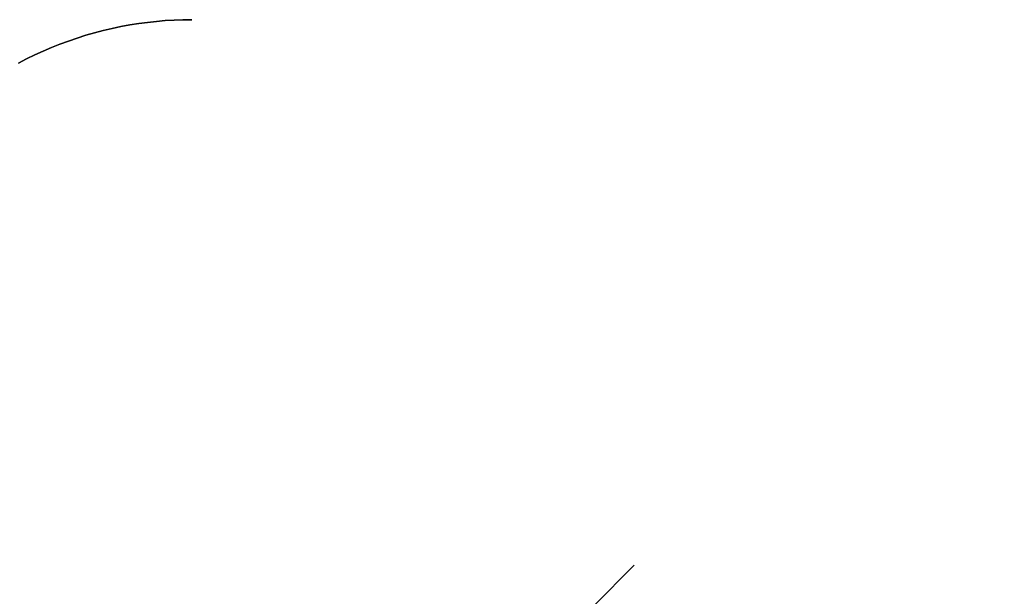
# Model space of a CAD drawing. Header units: millimetres. Extents: x -1690 to 192, y -898 to 54.
# Tile 70 of 256: x -1558 to -1526, y -786 to -767. Entities that reach past the tile are written whole.
import ezdxf

# ---------------------------------------------------------------- set-up
doc = ezdxf.new("R2010")
doc.units = ezdxf.units.MM
doc.header["$MEASUREMENT"] = 0
doc.layers.add('OVIDIO 186x93x72h', color=7, linetype='Continuous')

msp = doc.modelspace()

# ---------------------------------------------------------------- linework, layer by layer
at = {"layer": 'OVIDIO 186x93x72h'}
for points in [[(-1552.27, -766.636), (-1552.558, -766.639), (-1552.847, -766.65), (-1553.137, -766.667), (-1553.427, -766.692), (-1553.717, -766.723), (-1554.008, -766.762), (-1554.299, -766.808), (-1554.589, -766.862), (-1554.878, -766.923), (-1555.167, -766.991), (-1555.454, -767.066), (-1555.74, -767.148), (-1556.024, -767.238), (-1556.306, -767.335), (-1556.586, -767.439), (-1556.863, -767.549), (-1557.137, -767.667), (-1557.408, -767.791), (-1557.676, -767.922), (-1557.94, -768.06)], [(-1557.94, -768.06), (-1557.676, -767.922), (-1557.408, -767.791), (-1557.137, -767.667), (-1556.863, -767.549), (-1556.586, -767.439), (-1556.306, -767.335), (-1556.024, -767.238), (-1555.74, -767.148), (-1555.454, -767.066), (-1555.167, -766.991), (-1554.878, -766.923), (-1554.589, -766.862), (-1554.299, -766.808), (-1554.008, -766.762), (-1553.717, -766.723), (-1553.427, -766.692), (-1553.137, -766.667), (-1552.847, -766.65), (-1552.558, -766.639), (-1552.27, -766.636)], [(-1552.27, -766.636), (-1552.558, -766.639), (-1552.847, -766.65), (-1553.137, -766.667), (-1553.427, -766.692), (-1553.717, -766.723), (-1554.008, -766.762), (-1554.299, -766.808), (-1554.589, -766.862), (-1554.878, -766.923), (-1555.167, -766.991), (-1555.454, -767.066), (-1555.74, -767.148), (-1556.024, -767.238), (-1556.306, -767.335), (-1556.586, -767.439), (-1556.863, -767.549), (-1557.137, -767.667), (-1557.408, -767.791), (-1557.676, -767.922), (-1557.94, -768.06)], [(-1552.27, -766.636), (-1552.558, -766.639), (-1552.847, -766.65), (-1553.137, -766.667), (-1553.427, -766.692), (-1553.717, -766.723), (-1554.008, -766.762), (-1554.299, -766.808), (-1554.589, -766.862), (-1554.878, -766.923), (-1555.167, -766.991), (-1555.454, -767.066), (-1555.74, -767.148), (-1556.024, -767.238), (-1556.306, -767.335), (-1556.586, -767.439), (-1556.863, -767.549), (-1557.137, -767.667), (-1557.408, -767.791), (-1557.676, -767.922), (-1557.94, -768.06)], [(-1557.94, -768.06), (-1557.676, -767.922), (-1557.408, -767.791), (-1557.137, -767.667), (-1556.863, -767.549), (-1556.586, -767.439), (-1556.306, -767.335), (-1556.024, -767.238), (-1555.74, -767.148), (-1555.454, -767.066), (-1555.167, -766.991), (-1554.878, -766.923), (-1554.589, -766.862), (-1554.299, -766.808), (-1554.008, -766.762), (-1553.717, -766.723), (-1553.427, -766.692), (-1553.137, -766.667), (-1552.847, -766.65), (-1552.558, -766.639), (-1552.27, -766.636)], [(-1539.123, -785.823), (-1537.797, -784.497)]]:
    msp.add_lwpolyline(points, dxfattribs=at)
at = {"layer": 'OVIDIO 186x93x72h', "extrusion": (0, 1, 0)}
for points in [[(749.111, 717.374), (1552.27, 717.374)], [(749.111, 715.874), (1552.27, 715.874)], [(1552.27, 717.374), (749.111, 717.374)], [(1552.27, 716.624), (749.111, 716.624)], [(1552.27, 715.874), (749.111, 715.874)], [(1566.681, 717.374), (749.111, 717.374)], [(1566.681, 715.874), (749.111, 715.874)]]:
    msp.add_lwpolyline(points, dxfattribs=at)
at = {"layer": 'OVIDIO 186x93x72h', "extrusion": (1, 0, 0)}
for points in [[(-766.636, 715.874), (-766.636, 717.374)], [(-766.636, 717.374), (-766.636, 715.874)]]:
    msp.add_lwpolyline(points, dxfattribs=at)
at = {"layer": 'OVIDIO 186x93x72h', "extrusion": (0, 1, -1.53089e-05)}
msp.add_lwpolyline([(1529.074, 651.742), (1529.074, 650.222)], dxfattribs=at)
at = {"layer": 'OVIDIO 186x93x72h', "extrusion": (1, 0, -1.53089e-05)}
msp.add_lwpolyline([(-769.989, 650.211), (-769.989, 651.732)], dxfattribs=at)
at = {"layer": 'OVIDIO 186x93x72h', "extrusion": (0.235702, 0.235702, 0.942809)}
for points in [[(537.225, 1860.592), (537.225, 1756.052)], [(541.683, 1876.034), (541.683, 1770.626)]]:
    msp.add_lwpolyline(points, dxfattribs=at)
at = {"layer": 'OVIDIO 186x93x72h', "extrusion": (0.881274, -0.265352, 0.39108)}
msp.add_lwpolyline([(-1180.01, 1047.12), (-1221.877, 1101.499)], dxfattribs=at)

doc.saveas('drawing.dxf')
